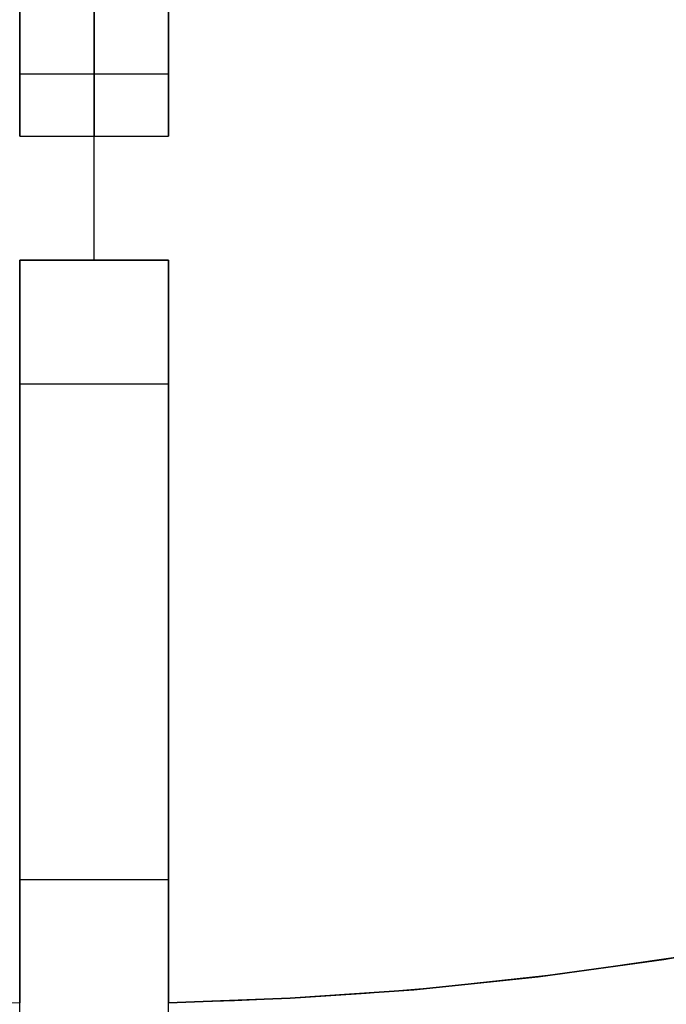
# Model space of a CAD drawing. Header units: millimetres. Extents: x 390 to 1070, y -130 to 550.
# Tile 28 of 57: x 724 to 776, y -90 to -11. Entities that reach past the tile are written whole.
import ezdxf

# ---------------------------------------------------------------- set-up
doc = ezdxf.new("R2010")
doc.units = ezdxf.units.MM

msp = doc.modelspace()

# ---------------------------------------------------------------- linework, layer by layer
for points in [[(730, -30), (730, 190)], [(730, -30), (730, 190)], [(724, -10), (724, -20)], [(724, -20), (724, -10)], [(730, -20), (730, -10)], [(730, -10), (730, -20)], [(730, -30), (730, -10)], [(730, -30), (730, -10)], [(730, -30), (730, -10)], [(730, -30), (730, -10)], [(736, -20), (736, -10)], [(736, -10), (736, -20)], [(736, -15), (724, -15)], [(736, -15), (724, -15)], [(724, -20), (736, -20)], [(724, -20), (736, -20)], [(724, -30), (736, -30)], [(724, -30), (736, -30)], [(724, -30), (736, -30)], [(724, -30), (736, -30)], [(724, -30), (736, -30)], [(724, -30), (736, -30)], [(724, -30), (736, -30)], [(724, -30), (736, -30)], [(724, -30), (724, -50)], [(724, -50), (724, -30)], [(724, -30), (724, -50)], [(724, -50), (724, -30)], [(724, -30), (724, -50)], [(724, -50), (724, -30)], [(736, -30), (724, -30)], [(736, -30), (724, -30)], [(736, -30), (724, -30)], [(736, -30), (724, -30)], [(724, -130), (724, -30)], [(736, -50), (736, -30)], [(736, -30), (736, -50)], [(736, -50), (736, -30)], [(736, -30), (736, -50)], [(736, -50), (736, -30)], [(736, -30), (736, -50)], [(736, -130), (736, -30)], [(724, -40), (736, -40)], [(724, -40), (736, -40)], [(724, -50), (724, -89.94)], [(724, -89.94), (724, -50)], [(724, -50), (724, -89.94)], [(724, -89.94), (724, -50)], [(724, -50), (724, -89.94)], [(724, -89.94), (724, -50)], [(736, -89.94), (736, -50)], [(736, -50), (736, -89.94)], [(736, -89.94), (736, -50)], [(736, -50), (736, -89.94)], [(736, -89.94), (736, -50)], [(736, -50), (736, -89.94)], [(643.02, -77.114), (652.495, -79.815), (662.18, -82.234), (672.063, -84.352), (682.134, -86.157), (692.378, -87.632), (702.781, -88.763), (708.038, -89.195), (713.328, -89.536), (718.649, -89.785), (724, -89.94)], [(643.02, -77.114), (652.495, -79.815), (662.18, -82.234), (672.063, -84.352), (682.134, -86.157), (692.378, -87.632), (702.781, -88.763), (708.038, -89.195), (713.328, -89.536), (718.649, -89.785), (724, -89.94)], [(816.98, -77.114), (807.505, -79.815), (797.82, -82.234), (787.937, -84.352), (777.866, -86.157), (767.622, -87.632), (757.219, -88.763), (751.962, -89.195), (746.672, -89.536), (741.351, -89.785), (736, -89.94)], [(816.98, -77.114), (807.505, -79.815), (797.82, -82.234), (787.937, -84.352), (777.866, -86.157), (767.622, -87.632), (757.219, -88.763), (751.962, -89.195), (746.672, -89.536), (741.351, -89.785), (736, -89.94)], [(816.98, -77.114), (811.844, -78.62), (806.706, -80.028), (801.569, -81.338), (796.436, -82.551), (786.193, -84.69), (775.994, -86.453), (765.859, -87.849), (755.804, -88.888), (745.846, -89.581), (736, -89.94)], [(816.98, -77.114), (811.844, -78.62), (806.706, -80.028), (801.569, -81.338), (796.436, -82.551), (786.193, -84.69), (775.994, -86.453), (765.859, -87.849), (755.804, -88.888), (745.846, -89.581), (736, -89.94)], [(736, -89.94), (745.846, -89.581), (755.804, -88.888), (765.859, -87.849), (775.994, -86.453), (786.193, -84.69), (796.436, -82.551), (801.569, -81.338), (806.706, -80.028), (811.844, -78.62), (816.98, -77.114)], [(736, -89.94), (745.846, -89.581), (755.804, -88.888), (765.859, -87.849), (775.994, -86.453), (786.193, -84.69), (796.436, -82.551), (801.569, -81.338), (806.706, -80.028), (811.844, -78.62), (816.98, -77.114)], [(816.98, -77.114), (807.505, -79.815), (797.82, -82.234), (787.937, -84.352), (777.866, -86.157), (767.622, -87.632), (757.219, -88.763), (751.962, -89.195), (746.672, -89.536), (741.351, -89.785), (736, -89.94)], [(736, -89.94), (745.846, -89.581), (755.804, -88.888), (765.859, -87.849), (775.994, -86.453), (786.193, -84.69), (796.436, -82.551), (801.569, -81.338), (806.706, -80.028), (811.844, -78.62), (816.98, -77.114)], [(736, -89.94), (745.846, -89.581), (755.804, -88.888), (765.859, -87.849), (775.994, -86.453), (786.193, -84.69), (796.436, -82.551), (801.569, -81.338), (806.706, -80.028), (811.844, -78.62), (816.98, -77.114)], [(724, -80), (736, -80)], [(724, -80), (736, -80)]]:
    msp.add_lwpolyline(points)
at = {"extrusion": (1, 0, 0)}
for points in [[(10, -328.005), (8.634, -327.982), (7.27, -327.912), (5.909, -327.795), (4.553, -327.632), (3.204, -327.423), (1.862, -327.168), (0.529, -326.868), (-0.792, -326.522), (-2.101, -326.131), (-3.395, -325.695), (-4.674, -325.216), (-5.936, -324.693), (-7.179, -324.128), (-8.403, -323.52), (-9.604, -322.871), (-10.783, -322.182), (-11.938, -321.452), (-13.067, -320.684), (-14.169, -319.877), (-15.244, -319.033), (-16.288, -318.154), (-17.302, -317.238), (-18.284, -316.289), (-19.233, -315.307), (-20.149, -314.293), (-21.028, -313.249), (-21.872, -312.174), (-22.679, -311.072), (-23.447, -309.943), (-24.177, -308.788), (-24.866, -307.609), (-25.515, -306.408), (-26.123, -305.184), (-26.688, -303.941), (-27.211, -302.679), (-27.69, -301.4), (-28.126, -300.106), (-28.517, -298.797), (-28.863, -297.476), (-29.163, -296.143), (-29.418, -294.801), (-29.627, -293.452), (-29.79, -292.096), (-29.907, -290.735), (-29.977, -289.371), (-30, -288.005)], [(-30, 111.995), (-29.977, 113.361), (-29.907, 114.725), (-29.79, 116.086), (-29.627, 117.442), (-29.418, 118.791), (-29.163, 120.133), (-28.863, 121.466), (-28.517, 122.787), (-28.126, 124.096), (-27.69, 125.39), (-27.211, 126.669), (-26.688, 127.931), (-26.123, 129.174), (-25.515, 130.398), (-24.866, 131.599), (-24.177, 132.778), (-23.447, 133.933), (-22.679, 135.062), (-21.872, 136.164), (-21.028, 137.239), (-20.149, 138.283), (-19.233, 139.297), (-18.284, 140.279), (-17.302, 141.228), (-16.288, 142.144), (-15.244, 143.023), (-14.169, 143.867), (-13.067, 144.674), (-11.938, 145.442), (-10.783, 146.172), (-9.604, 146.861), (-8.403, 147.51), (-7.179, 148.118), (-5.936, 148.683), (-4.674, 149.206), (-3.395, 149.685), (-2.101, 150.121), (-0.792, 150.512), (0.529, 150.858), (1.862, 151.158), (3.204, 151.413), (4.553, 151.622), (5.909, 151.785), (7.27, 151.902), (8.634, 151.972), (10, 151.995)], [(10, -328.005), (8.634, -327.982), (7.27, -327.912), (5.909, -327.795), (4.553, -327.632), (3.204, -327.423), (1.862, -327.168), (0.529, -326.868), (-0.792, -326.522), (-2.101, -326.131), (-3.395, -325.695), (-4.674, -325.216), (-5.936, -324.693), (-7.179, -324.128), (-8.403, -323.52), (-9.604, -322.871), (-10.783, -322.182), (-11.938, -321.452), (-13.067, -320.684), (-14.169, -319.877), (-15.244, -319.033), (-16.288, -318.154), (-17.302, -317.238), (-18.284, -316.289), (-19.233, -315.307), (-20.149, -314.293), (-21.028, -313.249), (-21.872, -312.174), (-22.679, -311.072), (-23.447, -309.943), (-24.177, -308.788), (-24.866, -307.609), (-25.515, -306.408), (-26.123, -305.184), (-26.688, -303.941), (-27.211, -302.679), (-27.69, -301.4), (-28.126, -300.106), (-28.517, -298.797), (-28.863, -297.476), (-29.163, -296.143), (-29.418, -294.801), (-29.627, -293.452), (-29.79, -292.096), (-29.907, -290.735), (-29.977, -289.371), (-30, -288.005)], [(-30, 111.995), (-29.977, 113.361), (-29.907, 114.725), (-29.79, 116.086), (-29.627, 117.442), (-29.418, 118.791), (-29.163, 120.133), (-28.863, 121.466), (-28.517, 122.787), (-28.126, 124.096), (-27.69, 125.39), (-27.211, 126.669), (-26.688, 127.931), (-26.123, 129.174), (-25.515, 130.398), (-24.866, 131.599), (-24.177, 132.778), (-23.447, 133.933), (-22.679, 135.062), (-21.872, 136.164), (-21.028, 137.239), (-20.149, 138.283), (-19.233, 139.297), (-18.284, 140.279), (-17.302, 141.228), (-16.288, 142.144), (-15.244, 143.023), (-14.169, 143.867), (-13.067, 144.674), (-11.938, 145.442), (-10.783, 146.172), (-9.604, 146.861), (-8.403, 147.51), (-7.179, 148.118), (-5.936, 148.683), (-4.674, 149.206), (-3.395, 149.685), (-2.101, 150.121), (-0.792, 150.512), (0.529, 150.858), (1.862, 151.158), (3.204, 151.413), (4.553, 151.622), (5.909, 151.785), (7.27, 151.902), (8.634, 151.972), (10, 151.995)], [(-30, -288.005), (-29.977, -289.371), (-29.907, -290.735), (-29.79, -292.096), (-29.627, -293.452), (-29.418, -294.801), (-29.163, -296.143), (-28.863, -297.476), (-28.517, -298.797), (-28.126, -300.106), (-27.69, -301.4), (-27.211, -302.679), (-26.688, -303.941), (-26.123, -305.184), (-25.515, -306.408), (-24.866, -307.609), (-24.177, -308.788), (-23.447, -309.943), (-22.679, -311.072), (-21.872, -312.174), (-21.028, -313.249), (-20.149, -314.293), (-19.233, -315.307), (-18.284, -316.289), (-17.302, -317.238), (-16.288, -318.154), (-15.244, -319.033), (-14.169, -319.877), (-13.067, -320.684), (-11.938, -321.452), (-10.783, -322.182), (-9.604, -322.871), (-8.403, -323.52), (-7.179, -324.128), (-5.936, -324.693), (-4.674, -325.216), (-3.395, -325.695), (-2.101, -326.131), (-0.792, -326.522), (0.529, -326.868), (1.862, -327.168), (3.204, -327.423), (4.553, -327.632), (5.909, -327.795), (7.27, -327.912), (8.634, -327.982), (10, -328.005)], [(10, 151.995), (8.634, 151.972), (7.27, 151.902), (5.909, 151.785), (4.553, 151.622), (3.204, 151.413), (1.862, 151.158), (0.529, 150.858), (-0.792, 150.512), (-2.101, 150.121), (-3.395, 149.685), (-4.674, 149.206), (-5.936, 148.683), (-7.179, 148.118), (-8.403, 147.51), (-9.604, 146.861), (-10.783, 146.172), (-11.938, 145.442), (-13.067, 144.674), (-14.169, 143.867), (-15.244, 143.023), (-16.288, 142.144), (-17.302, 141.228), (-18.284, 140.279), (-19.233, 139.297), (-20.149, 138.283), (-21.028, 137.239), (-21.872, 136.164), (-22.679, 135.062), (-23.447, 133.933), (-24.177, 132.778), (-24.866, 131.599), (-25.515, 130.398), (-26.123, 129.174), (-26.688, 127.931), (-27.211, 126.669), (-27.69, 125.39), (-28.126, 124.096), (-28.517, 122.787), (-28.863, 121.466), (-29.163, 120.133), (-29.418, 118.791), (-29.627, 117.442), (-29.79, 116.086), (-29.907, 114.725), (-29.977, 113.361), (-30, 111.995)], [(-20, 271.995), (-20.683, 271.983), (-21.365, 271.948), (-22.045, 271.89), (-22.723, 271.809), (-23.398, 271.704), (-24.069, 271.577), (-24.735, 271.426), (-25.396, 271.253), (-26.05, 271.058), (-26.698, 270.84), (-27.337, 270.601), (-27.968, 270.339), (-28.59, 270.056), (-29.201, 269.753), (-29.802, 269.428), (-30.392, 269.083), (-30.969, 268.719), (-31.534, 268.334), (-32.085, 267.931), (-32.622, 267.509), (-33.144, 267.069), (-33.651, 266.612), (-34.142, 266.137), (-34.617, 265.646), (-35.074, 265.139), (-35.514, 264.617), (-35.936, 264.08), (-36.339, 263.529), (-36.724, 262.964), (-37.088, 262.387), (-37.433, 261.797), (-37.758, 261.196), (-38.061, 260.585), (-38.344, 259.963), (-38.606, 259.332), (-38.845, 258.693), (-39.063, 258.045), (-39.258, 257.391), (-39.431, 256.73), (-39.582, 256.064), (-39.709, 255.393), (-39.814, 254.718), (-39.895, 254.04), (-39.953, 253.36), (-39.988, 252.678), (-40, 251.995)], [(-40, -428.005), (-39.988, -428.688), (-39.953, -429.37), (-39.895, -430.05), (-39.814, -430.728), (-39.709, -431.403), (-39.582, -432.074), (-39.431, -432.74), (-39.258, -433.401), (-39.063, -434.055), (-38.845, -434.703), (-38.606, -435.342), (-38.344, -435.973), (-38.061, -436.595), (-37.758, -437.206), (-37.433, -437.807), (-37.088, -438.397), (-36.724, -438.974), (-36.339, -439.539), (-35.936, -440.09), (-35.514, -440.627), (-35.074, -441.149), (-34.617, -441.656), (-34.142, -442.147), (-33.651, -442.622), (-33.144, -443.079), (-32.622, -443.519), (-32.085, -443.941), (-31.534, -444.344), (-30.969, -444.729), (-30.392, -445.093), (-29.802, -445.438), (-29.201, -445.763), (-28.59, -446.066), (-27.968, -446.349), (-27.337, -446.611), (-26.698, -446.85), (-26.05, -447.068), (-25.396, -447.263), (-24.735, -447.436), (-24.069, -447.587), (-23.398, -447.714), (-22.723, -447.819), (-22.045, -447.9), (-21.365, -447.958), (-20.683, -447.993), (-20, -448.005)], [(-40, 251.995), (-39.988, 252.678), (-39.953, 253.36), (-39.895, 254.04), (-39.814, 254.718), (-39.709, 255.393), (-39.582, 256.064), (-39.431, 256.73), (-39.258, 257.391), (-39.063, 258.045), (-38.845, 258.693), (-38.606, 259.332), (-38.344, 259.963), (-38.061, 260.585), (-37.758, 261.196), (-37.433, 261.797), (-37.088, 262.387), (-36.724, 262.964), (-36.339, 263.529), (-35.936, 264.08), (-35.514, 264.617), (-35.074, 265.139), (-34.617, 265.646), (-34.142, 266.137), (-33.651, 266.612), (-33.144, 267.069), (-32.622, 267.509), (-32.085, 267.931), (-31.534, 268.334), (-30.969, 268.719), (-30.392, 269.083), (-29.802, 269.428), (-29.201, 269.753), (-28.59, 270.056), (-27.968, 270.339), (-27.337, 270.601), (-26.698, 270.84), (-26.05, 271.058), (-25.396, 271.253), (-24.735, 271.426), (-24.069, 271.577), (-23.398, 271.704), (-22.723, 271.809), (-22.045, 271.89), (-21.365, 271.948), (-20.683, 271.983), (-20, 271.995)], [(-20, -448.005), (-20.683, -447.993), (-21.365, -447.958), (-22.045, -447.9), (-22.723, -447.819), (-23.398, -447.714), (-24.069, -447.587), (-24.735, -447.436), (-25.396, -447.263), (-26.05, -447.068), (-26.698, -446.85), (-27.337, -446.611), (-27.968, -446.349), (-28.59, -446.066), (-29.201, -445.763), (-29.802, -445.438), (-30.392, -445.093), (-30.969, -444.729), (-31.534, -444.344), (-32.085, -443.941), (-32.622, -443.519), (-33.144, -443.079), (-33.651, -442.622), (-34.142, -442.147), (-34.617, -441.656), (-35.074, -441.149), (-35.514, -440.627), (-35.936, -440.09), (-36.339, -439.539), (-36.724, -438.974), (-37.088, -438.397), (-37.433, -437.807), (-37.758, -437.206), (-38.061, -436.595), (-38.344, -435.973), (-38.606, -435.342), (-38.845, -434.703), (-39.063, -434.055), (-39.258, -433.401), (-39.431, -432.74), (-39.582, -432.074), (-39.709, -431.403), (-39.814, -430.728), (-39.895, -430.05), (-39.953, -429.37), (-39.988, -428.688), (-40, -428.005)], [(-40, 251.995), (-39.988, 252.678), (-39.953, 253.36), (-39.895, 254.04), (-39.814, 254.718), (-39.709, 255.393), (-39.582, 256.064), (-39.431, 256.73), (-39.258, 257.391), (-39.063, 258.045), (-38.845, 258.693), (-38.606, 259.332), (-38.344, 259.963), (-38.061, 260.585), (-37.758, 261.196), (-37.433, 261.797), (-37.088, 262.387), (-36.724, 262.964), (-36.339, 263.529), (-35.936, 264.08), (-35.514, 264.617), (-35.074, 265.139), (-34.617, 265.646), (-34.142, 266.137), (-33.651, 266.612), (-33.144, 267.069), (-32.622, 267.509), (-32.085, 267.931), (-31.534, 268.334), (-30.969, 268.719), (-30.392, 269.083), (-29.802, 269.428), (-29.201, 269.753), (-28.59, 270.056), (-27.968, 270.339), (-27.337, 270.601), (-26.698, 270.84), (-26.05, 271.058), (-25.396, 271.253), (-24.735, 271.426), (-24.069, 271.577), (-23.398, 271.704), (-22.723, 271.809), (-22.045, 271.89), (-21.365, 271.948), (-20.683, 271.983), (-20, 271.995)], [(-20, -448.005), (-20.683, -447.993), (-21.365, -447.958), (-22.045, -447.9), (-22.723, -447.819), (-23.398, -447.714), (-24.069, -447.587), (-24.735, -447.436), (-25.396, -447.263), (-26.05, -447.068), (-26.698, -446.85), (-27.337, -446.611), (-27.968, -446.349), (-28.59, -446.066), (-29.201, -445.763), (-29.802, -445.438), (-30.392, -445.093), (-30.969, -444.729), (-31.534, -444.344), (-32.085, -443.941), (-32.622, -443.519), (-33.144, -443.079), (-33.651, -442.622), (-34.142, -442.147), (-34.617, -441.656), (-35.074, -441.149), (-35.514, -440.627), (-35.936, -440.09), (-36.339, -439.539), (-36.724, -438.974), (-37.088, -438.397), (-37.433, -437.807), (-37.758, -437.206), (-38.061, -436.595), (-38.344, -435.973), (-38.606, -435.342), (-38.845, -434.703), (-39.063, -434.055), (-39.258, -433.401), (-39.431, -432.74), (-39.582, -432.074), (-39.709, -431.403), (-39.814, -430.728), (-39.895, -430.05), (-39.953, -429.37), (-39.988, -428.688), (-40, -428.005)], [(-30, -288.005), (-30, -268.005)], [(-30, -256.005), (-30, -12.005)], [(-30, -0.005), (-30, 79.995)], [(-30, 91.995), (-30, 111.995)], [(-30, -268.005), (-30, -288.005)], [(-30, -12.005), (-30, -256.005)], [(-30, 79.995), (-30, -0.005)], [(-30, 111.995), (-30, 91.995)], [(-30, -268.005), (-30, -288.005)], [(-30, -12.005), (-30, -256.005)], [(-30, 79.995), (-30, -0.005)], [(-30, 111.995), (-30, 91.995)], [(-40, 251.995), (-40.023, 250.629), (-40.093, 249.265), (-40.21, 247.904), (-40.373, 246.548), (-40.582, 245.199), (-40.837, 243.857), (-41.137, 242.524), (-41.483, 241.203), (-41.874, 239.894), (-42.31, 238.6), (-42.789, 237.321), (-43.312, 236.059), (-43.877, 234.816), (-44.485, 233.592), (-45.134, 232.391), (-45.823, 231.212), (-46.553, 230.057), (-47.321, 228.928), (-48.128, 227.826), (-48.972, 226.751), (-49.851, 225.707), (-50.767, 224.693), (-51.716, 223.711), (-52.698, 222.762), (-53.712, 221.846), (-54.756, 220.967), (-55.831, 220.123), (-56.933, 219.316), (-58.062, 218.548), (-59.217, 217.818), (-60.396, 217.129), (-61.597, 216.48), (-62.821, 215.872), (-64.064, 215.307), (-65.326, 214.784), (-66.605, 214.305), (-67.899, 213.869), (-69.208, 213.478), (-70.529, 213.132), (-71.862, 212.832), (-73.204, 212.577), (-74.553, 212.368), (-75.909, 212.205), (-77.27, 212.088), (-78.634, 212.018), (-80, 211.995)], [(-80, -388.005), (-78.634, -388.028), (-77.27, -388.098), (-75.909, -388.215), (-74.553, -388.378), (-73.204, -388.587), (-71.862, -388.842), (-70.529, -389.142), (-69.208, -389.488), (-67.899, -389.879), (-66.605, -390.315), (-65.326, -390.794), (-64.064, -391.317), (-62.821, -391.882), (-61.597, -392.49), (-60.396, -393.139), (-59.217, -393.828), (-58.062, -394.558), (-56.933, -395.326), (-55.831, -396.133), (-54.756, -396.977), (-53.712, -397.856), (-52.698, -398.772), (-51.716, -399.721), (-50.767, -400.703), (-49.851, -401.717), (-48.972, -402.761), (-48.128, -403.836), (-47.321, -404.938), (-46.553, -406.067), (-45.823, -407.222), (-45.134, -408.401), (-44.485, -409.602), (-43.877, -410.826), (-43.312, -412.069), (-42.789, -413.331), (-42.31, -414.61), (-41.874, -415.904), (-41.483, -417.213), (-41.137, -418.534), (-40.837, -419.867), (-40.582, -421.209), (-40.373, -422.558), (-40.21, -423.914), (-40.093, -425.275), (-40.023, -426.639), (-40, -428.005)], [(-40, 251.995), (-40.023, 250.629), (-40.093, 249.265), (-40.21, 247.904), (-40.373, 246.548), (-40.582, 245.199), (-40.837, 243.857), (-41.137, 242.524), (-41.483, 241.203), (-41.874, 239.894), (-42.31, 238.6), (-42.789, 237.321), (-43.312, 236.059), (-43.877, 234.816), (-44.485, 233.592), (-45.134, 232.391), (-45.823, 231.212), (-46.553, 230.057), (-47.321, 228.928), (-48.128, 227.826), (-48.972, 226.751), (-49.851, 225.707), (-50.767, 224.693), (-51.716, 223.711), (-52.698, 222.762), (-53.712, 221.846), (-54.756, 220.967), (-55.831, 220.123), (-56.933, 219.316), (-58.062, 218.548), (-59.217, 217.818), (-60.396, 217.129), (-61.597, 216.48), (-62.821, 215.872), (-64.064, 215.307), (-65.326, 214.784), (-66.605, 214.305), (-67.899, 213.869), (-69.208, 213.478), (-70.529, 213.132), (-71.862, 212.832), (-73.204, 212.577), (-74.553, 212.368), (-75.909, 212.205), (-77.27, 212.088), (-78.634, 212.018), (-80, 211.995)], [(-80, -388.005), (-78.634, -388.028), (-77.27, -388.098), (-75.909, -388.215), (-74.553, -388.378), (-73.204, -388.587), (-71.862, -388.842), (-70.529, -389.142), (-69.208, -389.488), (-67.899, -389.879), (-66.605, -390.315), (-65.326, -390.794), (-64.064, -391.317), (-62.821, -391.882), (-61.597, -392.49), (-60.396, -393.139), (-59.217, -393.828), (-58.062, -394.558), (-56.933, -395.326), (-55.831, -396.133), (-54.756, -396.977), (-53.712, -397.856), (-52.698, -398.772), (-51.716, -399.721), (-50.767, -400.703), (-49.851, -401.717), (-48.972, -402.761), (-48.128, -403.836), (-47.321, -404.938), (-46.553, -406.067), (-45.823, -407.222), (-45.134, -408.401), (-44.485, -409.602), (-43.877, -410.826), (-43.312, -412.069), (-42.789, -413.331), (-42.31, -414.61), (-41.874, -415.904), (-41.483, -417.213), (-41.137, -418.534), (-40.837, -419.867), (-40.582, -421.209), (-40.373, -422.558), (-40.21, -423.914), (-40.093, -425.275), (-40.023, -426.639), (-40, -428.005)], [(-80, 211.995), (-78.634, 212.018), (-77.27, 212.088), (-75.909, 212.205), (-74.553, 212.368), (-73.204, 212.577), (-71.862, 212.832), (-70.529, 213.132), (-69.208, 213.478), (-67.899, 213.869), (-66.605, 214.305), (-65.326, 214.784), (-64.064, 215.307), (-62.821, 215.872), (-61.597, 216.48), (-60.396, 217.129), (-59.217, 217.818), (-58.062, 218.548), (-56.933, 219.316), (-55.831, 220.123), (-54.756, 220.967), (-53.712, 221.846), (-52.698, 222.762), (-51.716, 223.711), (-50.767, 224.693), (-49.851, 225.707), (-48.972, 226.751), (-48.128, 227.826), (-47.321, 228.928), (-46.553, 230.057), (-45.823, 231.212), (-45.134, 232.391), (-44.485, 233.592), (-43.877, 234.816), (-43.312, 236.059), (-42.789, 237.321), (-42.31, 238.6), (-41.874, 239.894), (-41.483, 241.203), (-41.137, 242.524), (-40.837, 243.857), (-40.582, 245.199), (-40.373, 246.548), (-40.21, 247.904), (-40.093, 249.265), (-40.023, 250.629), (-40, 251.995)], [(-40, -428.005), (-40.023, -426.639), (-40.093, -425.275), (-40.21, -423.914), (-40.373, -422.558), (-40.582, -421.209), (-40.837, -419.867), (-41.137, -418.534), (-41.483, -417.213), (-41.874, -415.904), (-42.31, -414.61), (-42.789, -413.331), (-43.312, -412.069), (-43.877, -410.826), (-44.485, -409.602), (-45.134, -408.401), (-45.823, -407.222), (-46.553, -406.067), (-47.321, -404.938), (-48.128, -403.836), (-48.972, -402.761), (-49.851, -401.717), (-50.767, -400.703), (-51.716, -399.721), (-52.698, -398.772), (-53.712, -397.856), (-54.756, -396.977), (-55.831, -396.133), (-56.933, -395.326), (-58.062, -394.558), (-59.217, -393.828), (-60.396, -393.139), (-61.597, -392.49), (-62.821, -391.882), (-64.064, -391.317), (-65.326, -390.794), (-66.605, -390.315), (-67.899, -389.879), (-69.208, -389.488), (-70.529, -389.142), (-71.862, -388.842), (-73.204, -388.587), (-74.553, -388.378), (-75.909, -388.215), (-77.27, -388.098), (-78.634, -388.028), (-80, -388.005)], [(-50, 225.537), (-50, 91.995)], [(-50, 79.995), (-50, -0.005)], [(-50, -12.005), (-50, -256.005)], [(-50, -268.005), (-50, -401.547)], [(-50, 225.537), (-50, 91.995)], [(-50, 79.995), (-50, -0.005)], [(-50, -12.005), (-50, -256.005)], [(-50, -268.005), (-50, -401.547)], [(-80, 211.995), (-81.707, 211.966), (-83.412, 211.878), (-85.113, 211.733), (-86.808, 211.529), (-88.496, 211.268), (-90.173, 210.949), (-91.838, 210.573), (-93.49, 210.141), (-95.126, 209.652), (-96.744, 209.108), (-98.343, 208.509), (-99.92, 207.856), (-101.474, 207.149), (-103.003, 206.389), (-104.506, 205.578), (-105.979, 204.716), (-107.423, 203.804), (-108.834, 202.843), (-110.212, 201.835), (-111.554, 200.781), (-112.86, 199.681), (-114.128, 198.537), (-115.355, 197.35), (-116.542, 196.123), (-117.686, 194.855), (-118.786, 193.549), (-119.84, 192.207), (-120.848, 190.829), (-121.809, 189.418), (-122.721, 187.974), (-123.583, 186.501), (-124.394, 184.998), (-125.154, 183.469), (-125.861, 181.915), (-126.514, 180.338), (-127.113, 178.739), (-127.657, 177.121), (-128.146, 175.485), (-128.578, 173.833), (-128.954, 172.168), (-129.273, 170.491), (-129.534, 168.803), (-129.738, 167.108), (-129.883, 165.407), (-129.971, 163.702), (-130, 161.995)], [(-130, -338.005), (-129.971, -339.712), (-129.883, -341.417), (-129.738, -343.118), (-129.534, -344.813), (-129.273, -346.501), (-128.954, -348.178), (-128.578, -349.843), (-128.146, -351.495), (-127.657, -353.131), (-127.113, -354.749), (-126.514, -356.348), (-125.861, -357.925), (-125.154, -359.479), (-124.394, -361.008), (-123.583, -362.511), (-122.721, -363.984), (-121.809, -365.428), (-120.848, -366.839), (-119.84, -368.217), (-118.786, -369.559), (-117.686, -370.865), (-116.542, -372.133), (-115.355, -373.36), (-114.128, -374.547), (-112.86, -375.691), (-111.554, -376.791), (-110.212, -377.845), (-108.834, -378.853), (-107.423, -379.814), (-105.979, -380.726), (-104.506, -381.588), (-103.003, -382.399), (-101.474, -383.159), (-99.92, -383.866), (-98.343, -384.519), (-96.744, -385.118), (-95.126, -385.662), (-93.49, -386.151), (-91.838, -386.583), (-90.173, -386.959), (-88.496, -387.278), (-86.808, -387.539), (-85.113, -387.743), (-83.412, -387.888), (-81.707, -387.976), (-80, -388.005)], [(-130, 161.995), (-129.971, 163.702), (-129.883, 165.407), (-129.738, 167.108), (-129.534, 168.803), (-129.273, 170.491), (-128.954, 172.168), (-128.578, 173.833), (-128.146, 175.485), (-127.657, 177.121), (-127.113, 178.739), (-126.514, 180.338), (-125.861, 181.915), (-125.154, 183.469), (-124.394, 184.998), (-123.583, 186.501), (-122.721, 187.974), (-121.809, 189.418), (-120.848, 190.829), (-119.84, 192.207), (-118.786, 193.549), (-117.686, 194.855), (-116.542, 196.123), (-115.355, 197.35), (-114.128, 198.537), (-112.86, 199.681), (-111.554, 200.781), (-110.212, 201.835), (-108.834, 202.843), (-107.423, 203.804), (-105.979, 204.716), (-104.506, 205.578), (-103.003, 206.389), (-101.474, 207.149), (-99.92, 207.856), (-98.343, 208.509), (-96.744, 209.108), (-95.126, 209.652), (-93.49, 210.141), (-91.838, 210.573), (-90.173, 210.949), (-88.496, 211.268), (-86.808, 211.529), (-85.113, 211.733), (-83.412, 211.878), (-81.707, 211.966), (-80, 211.995)], [(-80, -388.005), (-81.707, -387.976), (-83.412, -387.888), (-85.113, -387.743), (-86.808, -387.539), (-88.496, -387.278), (-90.173, -386.959), (-91.838, -386.583), (-93.49, -386.151), (-95.126, -385.662), (-96.744, -385.118), (-98.343, -384.519), (-99.92, -383.866), (-101.474, -383.159), (-103.003, -382.399), (-104.506, -381.588), (-105.979, -380.726), (-107.423, -379.814), (-108.834, -378.853), (-110.212, -377.845), (-111.554, -376.791), (-112.86, -375.691), (-114.128, -374.547), (-115.355, -373.36), (-116.542, -372.133), (-117.686, -370.865), (-118.786, -369.559), (-119.84, -368.217), (-120.848, -366.839), (-121.809, -365.428), (-122.721, -363.984), (-123.583, -362.511), (-124.394, -361.008), (-125.154, -359.479), (-125.861, -357.925), (-126.514, -356.348), (-127.113, -354.749), (-127.657, -353.131), (-128.146, -351.495), (-128.578, -349.843), (-128.954, -348.178), (-129.273, -346.501), (-129.534, -344.813), (-129.738, -343.118), (-129.883, -341.417), (-129.971, -339.712), (-130, -338.005)], [(-130, 161.995), (-129.971, 163.702), (-129.883, 165.407), (-129.738, 167.108), (-129.534, 168.803), (-129.273, 170.491), (-128.954, 172.168), (-128.578, 173.833), (-128.146, 175.485), (-127.657, 177.121), (-127.113, 178.739), (-126.514, 180.338), (-125.861, 181.915), (-125.154, 183.469), (-124.394, 184.998), (-123.583, 186.501), (-122.721, 187.974), (-121.809, 189.418), (-120.848, 190.829), (-119.84, 192.207), (-118.786, 193.549), (-117.686, 194.855), (-116.542, 196.123), (-115.355, 197.35), (-114.128, 198.537), (-112.86, 199.681), (-111.554, 200.781), (-110.212, 201.835), (-108.834, 202.843), (-107.423, 203.804), (-105.979, 204.716), (-104.506, 205.578), (-103.003, 206.389), (-101.474, 207.149), (-99.92, 207.856), (-98.343, 208.509), (-96.744, 209.108), (-95.126, 209.652), (-93.49, 210.141), (-91.838, 210.573), (-90.173, 210.949), (-88.496, 211.268), (-86.808, 211.529), (-85.113, 211.733), (-83.412, 211.878), (-81.707, 211.966), (-80, 211.995)], [(-80, -388.005), (-81.707, -387.976), (-83.412, -387.888), (-85.113, -387.743), (-86.808, -387.539), (-88.496, -387.278), (-90.173, -386.959), (-91.838, -386.583), (-93.49, -386.151), (-95.126, -385.662), (-96.744, -385.118), (-98.343, -384.519), (-99.92, -383.866), (-101.474, -383.159), (-103.003, -382.399), (-104.506, -381.588), (-105.979, -380.726), (-107.423, -379.814), (-108.834, -378.853), (-110.212, -377.845), (-111.554, -376.791), (-112.86, -375.691), (-114.128, -374.547), (-115.355, -373.36), (-116.542, -372.133), (-117.686, -370.865), (-118.786, -369.559), (-119.84, -368.217), (-120.848, -366.839), (-121.809, -365.428), (-122.721, -363.984), (-123.583, -362.511), (-124.394, -361.008), (-125.154, -359.479), (-125.861, -357.925), (-126.514, -356.348), (-127.113, -354.749), (-127.657, -353.131), (-128.146, -351.495), (-128.578, -349.843), (-128.954, -348.178), (-129.273, -346.501), (-129.534, -344.813), (-129.738, -343.118), (-129.883, -341.417), (-129.971, -339.712), (-130, -338.005)], [(-89.94, -12.005), (-89.94, -0.005)], [(-89.94, 79.995), (-89.94, 91.995)], [(-89.94, -268.005), (-89.94, -256.005)], [(-89.94, -12.005), (-89.94, -0.005)], [(-89.94, 79.995), (-89.94, 91.995)], [(-89.94, -268.005), (-89.94, -256.005)]]:
    msp.add_lwpolyline(points, dxfattribs=at)

doc.saveas('drawing.dxf')
